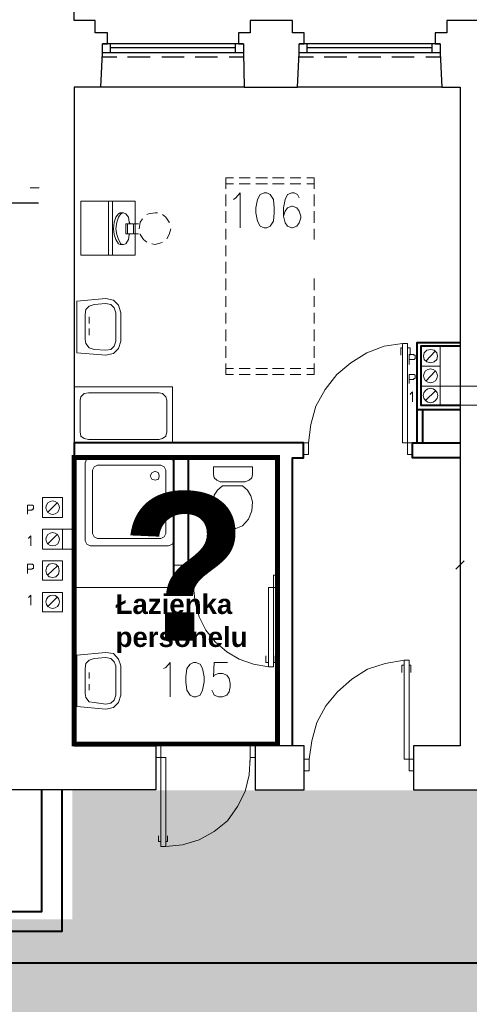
# Model space of a CAD drawing. Header units: millimetres. Extents: x 1 to 17496, y 1 to 30809.
# Tile 68 of 256: x 6279 to 6733, y 13067 to 14063. Entities that reach past the tile are written whole.
import ezdxf

# ---------------------------------------------------------------- set-up
doc = ezdxf.new("R2010")
doc.units = ezdxf.units.MM
doc.linetypes.add('CENTER', pattern=[2, 1.25, -0.25, 0.25, -0.25])
for name, color, linetype, lineweight in [('0_Przyz_do wyjasnienia', 90, 'CENTER', 40), ('0_Przyz_instalacja do central', 1, 'Continuous', 40), ('0_Przyz_Łazienka personelu', 200, 'CENTER', 40), ('N_SSP_ewakuacja', 4, 'CENTER', 40)]:
    doc.layers.add(name, color=color, linetype=linetype, lineweight=lineweight)
doc.layers.add('PDF _Geometria', color=7, linetype='Continuous')
doc.styles.add('arial', font='arialbd.ttf')

msp = doc.modelspace()

# ---------------------------------------------------------------- hatches: boundary and pattern name
at = {"layer": 'N_SSP_ewakuacja', "lineweight": 60, "transparency": 33554457}
h = msp.add_hatch(color=51, dxfattribs=at)
h.dxf.hatch_style = 1
h.paths.add_polyline_path([(5586.25, 13139.64), (5591.56, 13124.34), (5591.56, 12998.17), (9155.53, 12998.17), (9155.53, 12381.48), (9411.6, 12381.48), (9411.6, 13002.44), (13346.47, 13002.44), (13346.47, 12870.14), (13564.12, 12870.14), (13564.12, 13410.01), (13350.74, 13410.01), (13350.74, 13283.68), (6331.77, 13283.68), (6331.77, 13152.98), (6137.05, 13152.98), (6137.05, 13139.64)])

# ---------------------------------------------------------------- linework, layer by layer
at = {"layer": '0_Przyz_instalacja do central'}
msp.add_lwpolyline([(3641.76, 13261.06), (3641.76, 13109.13), (8077.12, 13109.13), (8077.12, 13346.76)], dxfattribs=at)
at = {"layer": '0_Przyz_Łazienka personelu', "ltscale": 500, "const_width": 5}
msp.add_lwpolyline([(6333.54, 13620.09), (6538.99, 13620.09), (6538.99, 13330.42), (6333.59, 13330.42)], close=True, dxfattribs=at)
at = {"layer": 'PDF _Geometria', "lineweight": 25}
for points in [[(6505.49, 13994.81), (6559.4, 13994.81), (6561.08, 14029.34), (6561.08, 14038.6), (6566.14, 14038.6), (6566.14, 14049.55), (6554.34, 14049.55), (6554.34, 14062.18), (6532.45, 14062.18), (6511.39, 14062.18), (6511.39, 14049.55), (6499.6, 14049.55), (6499.6, 14038.6), (6504.65, 14038.6), (6504.65, 14029.34), (6505.49, 13994.81), (6360.63, 13994.81), (6362.32, 14029.34), (6362.32, 14038.6), (6367.37, 14038.6), (6367.37, 14049.55), (6354.74, 14049.55), (6354.74, 14062.18), (6333.68, 14062.18), (6333.68, 14073.97)], [(6753.11, 14062.18), (6731.21, 14062.18), (6710.16, 14062.18), (6710.16, 14049.55), (6698.36, 14049.55), (6698.36, 14038.6), (6703.42, 14038.6), (6703.42, 14029.34), (6705.1, 13994.81), (6559.4, 13994.81)], [(6504.65, 14038.6), (6362.32, 14038.6)], [(6369.9, 14038.6), (6369.9, 14029.34)], [(6496.23, 14034.39), (6369.9, 14034.39)], [(6496.23, 14038.6), (6496.23, 14029.34)], [(6703.42, 14038.6), (6561.08, 14038.6)], [(6568.66, 14038.6), (6568.66, 14029.34)], [(6695, 14034.39), (6568.66, 14034.39)], [(6695, 14038.6), (6695, 14029.34)], [(6376.63, 14025.13), (6361.47, 14025.13)], [(6504.65, 14029.34), (6362.32, 14029.34)], [(6410.32, 14025.13), (6387.58, 14025.13)], [(6444.85, 14025.13), (6422.11, 14025.13)], [(6478.54, 14025.13), (6455.8, 14025.13)], [(6504.65, 14025.13), (6490.33, 14025.13)], [(6703.42, 14029.34), (6561.08, 14029.34)], [(6575.4, 14025.13), (6561.08, 14025.13)], [(6609.09, 14025.13), (6586.35, 14025.13)], [(6643.62, 14025.13), (6620.88, 14025.13)], [(6677.31, 14025.13), (6654.57, 14025.13)], [(6703.42, 14025.13), (6689.1, 14025.13)], [(6360.63, 13994.81), (6333.68, 13994.81), (6333.68, 13328.61), (6416.22, 13328.61), (6416.22, 13283.97), (6268.83, 13283.97), (6268.83, 13806.15), (6240.19, 13806.15), (6240.19, 13877.74), (6297.47, 13877.74)], [(6705.1, 13994.81), (6723.63, 13994.81), (6723.63, 13328.61), (6676.47, 13328.61), (6676.47, 13283.97), (6862.6, 13283.97)]]:
    msp.add_lwpolyline(points, dxfattribs=at)
at = {"layer": 'PDF _Geometria', "lineweight": 18}
for points in [[(6723.63, 13909.74), (6723.63, 13933.32)], [(6333.68, 13929.95), (6333.68, 13912.27)], [(6723.63, 13912.27), (6723.63, 13929.95)], [(6494.55, 13903), (6486.97, 13903), (6486.97, 13892.05)], [(6511.39, 13903), (6500.44, 13903)], [(6529.08, 13903), (6517.29, 13903)], [(6545.92, 13903), (6534.13, 13903)], [(6562.77, 13903), (6551.82, 13903)], [(6576.24, 13892.05), (6576.24, 13903), (6568.66, 13903)], [(6289.04, 13892.9), (6298.31, 13892.9)], [(6494.55, 13897.11), (6486.97, 13897.11)], [(6511.39, 13897.11), (6500.44, 13897.11)], [(6529.08, 13897.11), (6517.29, 13897.11)], [(6545.92, 13897.11), (6534.13, 13897.11)], [(6562.77, 13897.11), (6551.82, 13897.11)], [(6576.24, 13897.11), (6568.66, 13897.11)], [(6486.97, 13886.16), (6486.97, 13874.37)], [(6494.55, 13881.11), (6497.07, 13882.79), (6501.28, 13887.84), (6501.28, 13852.47)], [(6561.08, 13882.79), (6559.4, 13886.16), (6556.03, 13887.84), (6553.5, 13887.84), (6549.29, 13886.16), (6546.76, 13881.11), (6545.08, 13872.68), (6545.08, 13864.26), (6546.76, 13857.52), (6549.29, 13854.15), (6553.5, 13852.47), (6554.34, 13852.47), (6558.56, 13854.15), (6561.08, 13857.52), (6562.77, 13862.58), (6562.77, 13864.26), (6561.08, 13869.31), (6558.56, 13872.68), (6554.34, 13874.37), (6553.5, 13874.37), (6549.29, 13872.68), (6546.76, 13869.31), (6545.08, 13864.26)], [(6576.24, 13874.37), (6576.24, 13886.16)], [(6368.21, 13824.68), (6368.21, 13879.42)], [(6372.42, 13824.68), (6372.42, 13879.42)], [(6383.37, 13867.63), (6380, 13867.63), (6378.32, 13866.79), (6375.79, 13863.42), (6374.11, 13858.36), (6373.27, 13851.63), (6374.11, 13845.73), (6375.79, 13840.68), (6378.32, 13836.47), (6380, 13835.62), (6383.37, 13835.62)], [(6390.11, 13856.68), (6389.27, 13858.36), (6388.43, 13863.42), (6385.9, 13866.79), (6383.37, 13867.63), (6380.85, 13866.79), (6378.32, 13863.42), (6376.63, 13858.36), (6375.79, 13851.63), (6376.63, 13845.73), (6378.32, 13840.68), (6380.85, 13836.47), (6383.37, 13835.62), (6385.9, 13836.47), (6388.43, 13840.68), (6389.27, 13845.73), (6390.11, 13846.57)], [(6406.95, 13865.94), (6408.64, 13866.79), (6415.38, 13867.63), (6417.9, 13867.63)], [(6422.96, 13865.94), (6426.33, 13863.42), (6429.69, 13858.36), (6429.69, 13857.52)], [(6486.97, 13869.31), (6486.97, 13857.52)], [(6576.24, 13857.52), (6576.24, 13869.31)], [(6387.58, 13856.68), (6385.9, 13856.68), (6385.9, 13846.57), (6387.58, 13846.57)], [(6398.53, 13856.68), (6394.32, 13856.68)], [(6399.37, 13852.47), (6399.37, 13851.63), (6400.22, 13858.36), (6402.74, 13861.73)], [(6723.63, 13838.99), (6723.63, 13857.52)], [(6398.53, 13846.57), (6394.32, 13846.57)], [(6406.95, 13838.15), (6403.59, 13840.68), (6400.22, 13845.73), (6400.22, 13846.57)], [(6431.38, 13851.63), (6429.69, 13845.73), (6427.17, 13841.52)], [(6486.97, 13851.63), (6486.97, 13840.68)], [(6576.24, 13840.68), (6576.24, 13851.63)], [(6422.96, 13838.15), (6421.27, 13837.31), (6415.38, 13835.62), (6412.01, 13836.47)], [(6486.97, 13834.78), (6486.97, 13823.83)], [(6486.97, 13817.94), (6486.97, 13806.15)], [(6486.97, 13801.09), (6486.97, 13789.3)], [(6576.24, 13789.3), (6576.24, 13801.09)], [(6486.97, 13783.41), (6486.97, 13772.46)], [(6576.24, 13772.46), (6576.24, 13783.41)], [(6723.63, 13770.77), (6723.63, 13789.3)], [(6486.97, 13766.56), (6486.97, 13755.61)], [(6576.24, 13755.61), (6576.24, 13766.56)], [(6333.68, 13758.14), (6333.68, 13740.45)], [(6348.84, 13762.35), (6348.84, 13755.61)], [(6723.63, 13740.45), (6723.63, 13758.14)], [(6348.84, 13743.82), (6348.84, 13750.56)], [(6486.97, 13749.72), (6486.97, 13737.93)], [(6576.24, 13737.93), (6576.24, 13749.72)], [(6570.35, 13635.18), (6572.87, 13653.7), (6577.93, 13672.23), (6587.19, 13689.08), (6598.98, 13704.24), (6613.3, 13716.03), (6629.3, 13726.14), (6646.99, 13732.87), (6665.52, 13735.4)], [(6486.97, 13732.87), (6486.97, 13721.08)], [(6576.24, 13721.08), (6576.24, 13732.87)], [(6665.52, 13731.19), (6663.83, 13731.19), (6663.83, 13723.61)], [(6670.57, 13731.19), (6673.1, 13731.19), (6673.1, 13723.61)], [(6672.26, 13714.34), (6672.26, 13724.45), (6676.47, 13724.45), (6677.31, 13723.61), (6678.15, 13723.61), (6678.15, 13720.24), (6677.31, 13719.4), (6672.26, 13719.4)], [(6698.36, 13727.82), (6689.1, 13717.71)], [(6486.97, 13715.19), (6486.97, 13704.24), (6494.55, 13704.24)], [(6568.66, 13704.24), (6576.24, 13704.24), (6576.24, 13715.19)], [(6494.55, 13710.13), (6486.97, 13710.13)], [(6511.39, 13710.13), (6500.44, 13710.13)], [(6500.44, 13704.24), (6511.39, 13704.24)], [(6529.08, 13710.13), (6517.29, 13710.13)], [(6517.29, 13704.24), (6529.08, 13704.24)], [(6545.92, 13710.13), (6534.13, 13710.13)], [(6534.13, 13704.24), (6545.92, 13704.24)], [(6562.77, 13710.13), (6551.82, 13710.13)], [(6551.82, 13704.24), (6562.77, 13704.24)], [(6576.24, 13710.13), (6568.66, 13710.13)], [(6672.26, 13694.97), (6672.26, 13704.24), (6677.31, 13704.24), (6678.15, 13703.4), (6678.15, 13700.03), (6677.31, 13700.03), (6676.47, 13699.18), (6672.26, 13699.18)], [(6698.36, 13707.61), (6689.1, 13697.5)], [(6673.1, 13684.02), (6673.94, 13684.87), (6675.62, 13686.55), (6675.62, 13676.44)], [(6698.36, 13687.39), (6689.1, 13678.13)], [(6703.42, 13692.45), (6740.48, 13692.45)], [(6703.42, 13673.08), (6740.48, 13673.08)], [(6333.68, 13628.44), (6333.68, 13635.18)], [(6333.68, 13611.59), (6333.68, 13622.54)], [(6420.43, 13620.02), (6401.9, 13620.02)], [(6333.68, 13593.91), (6333.68, 13605.7)], [(6333.68, 13577.06), (6333.68, 13588.85)], [(6316.84, 13574.54), (6306.73, 13564.43)], [(6286.52, 13562.74), (6286.52, 13572.01), (6291.57, 13572.01), (6292.41, 13571.17), (6292.41, 13567.8), (6291.57, 13567.8), (6290.73, 13566.96), (6286.52, 13566.96)], [(6333.68, 13560.22), (6333.68, 13571.17)], [(6321.89, 13547.58), (6333.68, 13547.58), (6333.68, 13554.32)], [(6287.36, 13538.32), (6288.2, 13539.16), (6289.89, 13540.85), (6289.89, 13530.74)], [(6316.84, 13542.53), (6306.73, 13532.42)], [(6321.89, 13527.37), (6334.52, 13527.37)], [(6333.68, 13520.63), (6333.68, 13502.95)], [(6719.42, 13507.16), (6727.84, 13515.58)], [(6723.63, 13502.95), (6723.63, 13520.63)], [(6286.52, 13502.95), (6286.52, 13512.21), (6291.57, 13512.21), (6292.41, 13511.37), (6292.41, 13508), (6291.57, 13508), (6290.73, 13507.16), (6286.52, 13507.16)], [(6316.84, 13510.53), (6306.73, 13501.26)], [(6433.91, 13511.37), (6449.07, 13511.37), (6433.91, 13511.37)], [(6439.8, 13483.58), (6449.07, 13483.58), (6449.07, 13501.26)], [(6433.91, 13488.63), (6333.68, 13488.63)], [(6454.12, 13488.63), (6455.8, 13473.47), (6460.01, 13459.15), (6466.75, 13445.68), (6476.02, 13433.88), (6487.81, 13423.78), (6500.44, 13416.2), (6514.76, 13411.14), (6529.92, 13408.62)], [(6287.36, 13478.52), (6288.2, 13479.36), (6289.89, 13481.05), (6289.89, 13470.94)], [(6316.84, 13479.36), (6306.73, 13469.26)], [(6529.92, 13412.83), (6527.39, 13412.83), (6527.39, 13419.57)], [(6534.97, 13412.83), (6536.66, 13412.83), (6536.66, 13419.57)], [(6571.19, 13315.13), (6573.72, 13333.66), (6578.77, 13352.19), (6588.03, 13369.03), (6599.82, 13383.35), (6614.14, 13395.98), (6630.14, 13406.09), (6647.83, 13411.99), (6667.2, 13415.36)], [(6423.8, 13406.93), (6426.33, 13407.78), (6430.54, 13412.83), (6430.54, 13378.3)], [(6488.65, 13412.83), (6475.17, 13412.83), (6474.33, 13398.51), (6475.17, 13400.2), (6479.39, 13401.88), (6483.6, 13401.88), (6487.81, 13400.2), (6490.33, 13396.83), (6491.18, 13391.77), (6491.18, 13388.4), (6490.33, 13383.35), (6487.81, 13379.98), (6483.6, 13378.3), (6479.39, 13378.3), (6475.17, 13379.98), (6474.33, 13381.67), (6472.65, 13385.04)], [(6667.2, 13410.3), (6664.68, 13410.3), (6664.68, 13402.72)], [(6672.26, 13410.3), (6673.94, 13410.3), (6673.94, 13402.72)], [(6348.84, 13402.72), (6348.84, 13396.83)], [(6723.63, 13383.35), (6723.63, 13401.04)], [(6348.84, 13385.04), (6348.84, 13390.93)], [(6333.68, 13354.71), (6333.68, 13336.19)], [(6539.18, 13336.19), (6539.18, 13354.71)], [(6401.9, 13328.61), (6420.43, 13328.61)], [(6511.39, 13316.81), (6510.55, 13299.13), (6506.34, 13282.28), (6498.76, 13267.12), (6488.65, 13252.81), (6475.17, 13241.86), (6460.01, 13233.43), (6443.17, 13228.38), (6426.33, 13226.7)], [(6421.27, 13308.39), (6421.27, 13309.23)], [(6511.39, 13312.6), (6511.39, 13313.45)], [(6426.33, 13295.76), (6426.33, 13296.6)], [(6516.44, 13285.65), (6516.44, 13286.49)], [(6421.27, 13231.75), (6418.75, 13231.75), (6418.75, 13237.65)], [(6426.33, 13231.75), (6428.01, 13231.75), (6428.01, 13237.65)], [(6321.05, 13162.69), (6321.05, 13145)]]:
    msp.add_lwpolyline(points, dxfattribs=at)
for points in [[(6525.71, 13887.84), (6521.5, 13886.16), (6518.97, 13881.11), (6517.29, 13872.68), (6517.29, 13867.63), (6518.97, 13859.21), (6521.5, 13854.15), (6525.71, 13852.47), (6528.23, 13852.47), (6531.6, 13854.15), (6534.97, 13859.21), (6535.82, 13867.63), (6535.82, 13872.68), (6534.97, 13881.11), (6531.6, 13886.16), (6528.23, 13887.84)], [(6395.16, 13824.68), (6395.16, 13879.42), (6340.42, 13879.42), (6340.42, 13824.68)], [(6393.48, 13846.57), (6393.48, 13856.68), (6387.58, 13856.68), (6387.58, 13846.57)], [(6336.21, 13726.14), (6365.69, 13723.61), (6373.27, 13725.29), (6378.32, 13730.35), (6380.85, 13737.93), (6380.85, 13766.56), (6378.32, 13774.14), (6373.27, 13779.2), (6365.69, 13780.88), (6336.21, 13778.35)], [(6344.63, 13739.61), (6344.63, 13764.88), (6345.47, 13769.93), (6348.84, 13773.3), (6353.89, 13774.98), (6365.69, 13775.83), (6370.74, 13774.98), (6374.11, 13771.62), (6375.79, 13766.56), (6375.79, 13737.93), (6374.11, 13732.87), (6370.74, 13729.5), (6365.69, 13728.66), (6353.89, 13729.5), (6348.84, 13731.19), (6345.47, 13735.4)], [(6665.52, 13735.4), (6665.52, 13635.18), (6675.62, 13635.18), (6675.62, 13623.38), (6670.57, 13623.38), (6670.57, 13735.4)], [(6703.42, 13712.66), (6703.42, 13732.87), (6684.05, 13732.87), (6684.05, 13712.66)], [(6694.15, 13716.03), (6689.94, 13716.87), (6687.42, 13719.4), (6686.57, 13722.77), (6687.42, 13726.14), (6689.94, 13728.66), (6694.15, 13729.5), (6697.52, 13728.66), (6700.05, 13726.14), (6700.89, 13722.77), (6700.05, 13719.4), (6697.52, 13716.87)], [(6703.42, 13692.45), (6703.42, 13712.66), (6684.05, 13712.66), (6684.05, 13692.45)], [(6433.06, 13635.18), (6433.06, 13691.6), (6333.68, 13691.6), (6333.68, 13635.18)], [(6419.59, 13685.71), (6348, 13685.71), (6343.79, 13684.87), (6340.42, 13681.5), (6339.58, 13678.13), (6339.58, 13646.12), (6340.42, 13641.91), (6343.79, 13639.39), (6348, 13638.54), (6419.59, 13638.54), (6422.96, 13639.39), (6426.33, 13641.91), (6427.17, 13646.12), (6427.17, 13678.13), (6426.33, 13681.5), (6422.96, 13684.87)], [(6703.42, 13673.08), (6703.42, 13692.45), (6684.05, 13692.45), (6684.05, 13673.08)], [(6570.35, 13623.38), (6570.35, 13635.18), (6565.29, 13635.18), (6565.29, 13623.38)], [(6433.91, 13535.79), (6433.91, 13614.96), (6433.06, 13619.17), (6428.85, 13620.02), (6349.68, 13620.02), (6346.31, 13619.17), (6344.63, 13614.96), (6344.63, 13535.79), (6346.31, 13532.42), (6349.68, 13530.74), (6428.85, 13530.74), (6433.06, 13532.42)], [(6426.33, 13543.37), (6426.33, 13607.38), (6424.64, 13610.75), (6421.27, 13612.44), (6357.26, 13612.44), (6353.89, 13610.75), (6352.21, 13607.38), (6352.21, 13543.37), (6353.89, 13540), (6357.26, 13538.32), (6421.27, 13538.32), (6424.64, 13540)], [(6410.32, 13601.49), (6412.01, 13598.12), (6415.38, 13597.28), (6418.75, 13598.12), (6419.59, 13601.49), (6418.75, 13604.86), (6415.38, 13606.54), (6412.01, 13604.86)], [(6474.33, 13603.17), (6474.33, 13610.75), (6513.92, 13610.75), (6513.92, 13603.17), (6513.07, 13599.8), (6510.55, 13597.28), (6506.34, 13595.59), (6481.07, 13595.59), (6477.7, 13597.28), (6475.17, 13599.8)], [(6483.6, 13591.38), (6503.81, 13591.38), (6508.86, 13587.17), (6512.23, 13581.27), (6513.92, 13575.38), (6513.07, 13566.11), (6509.71, 13557.69), (6503.81, 13550.95), (6497.07, 13548.43), (6490.33, 13548.43), (6483.6, 13550.95), (6477.7, 13557.69), (6474.33, 13566.11), (6474.33, 13575.38), (6475.17, 13582.12), (6478.54, 13587.17)], [(6321.89, 13559.38), (6321.89, 13579.59), (6301.68, 13579.59), (6301.68, 13559.38)], [(6321.89, 13527.37), (6321.89, 13547.58), (6301.68, 13547.58), (6301.68, 13527.37)], [(6321.89, 13496.21), (6321.89, 13515.58), (6301.68, 13515.58), (6301.68, 13496.21)], [(6433.91, 13520.63), (6433.91, 13502.95)], [(6449.07, 13502.95), (6449.07, 13520.63)], [(6539.18, 13520.63), (6539.18, 13502.95)], [(6554.34, 13502.95), (6554.34, 13520.63)], [(6305.05, 13505.47), (6305.89, 13502.1), (6308.41, 13499.58), (6311.78, 13498.74), (6315.15, 13499.58), (6317.68, 13502.1), (6318.52, 13505.47), (6317.68, 13509.68), (6315.15, 13512.21), (6311.78, 13513.05), (6308.41, 13512.21), (6305.89, 13509.68)], [(6454.12, 13488.63), (6454.12, 13501.26), (6449.07, 13501.26), (6449.07, 13488.63)], [(6529.92, 13408.62), (6529.92, 13488.63), (6539.18, 13488.63), (6539.18, 13501.26), (6534.97, 13501.26), (6534.97, 13408.62)], [(6401.9, 13488.63), (6420.43, 13488.63)], [(6321.89, 13464.2), (6321.89, 13483.58), (6301.68, 13483.58), (6301.68, 13464.2)], [(6336.21, 13420.41), (6365.69, 13422.94), (6373.27, 13422.09), (6378.32, 13416.2), (6380.85, 13409.46), (6380.85, 13379.98), (6378.32, 13372.4), (6373.27, 13367.35), (6365.69, 13365.66), (6336.21, 13368.19)], [(6344.63, 13406.93), (6344.63, 13381.67), (6345.47, 13377.46), (6348.84, 13373.24), (6353.89, 13372.4), (6365.69, 13370.72), (6370.74, 13371.56), (6374.11, 13374.93), (6375.79, 13379.98), (6375.79, 13409.46), (6374.11, 13413.67), (6370.74, 13417.04), (6365.69, 13417.88), (6353.89, 13417.04), (6348.84, 13415.36), (6345.47, 13411.99)], [(6667.2, 13415.36), (6667.2, 13315.13), (6676.47, 13315.13), (6676.47, 13303.34), (6672.26, 13303.34), (6672.26, 13415.36)], [(6454.12, 13412.83), (6450.75, 13411.14), (6447.38, 13406.93), (6446.54, 13398.51), (6446.54, 13393.46), (6447.38, 13385.04), (6450.75, 13379.98), (6454.12, 13378.3), (6456.65, 13378.3), (6460.86, 13379.98), (6463.38, 13385.04), (6465.07, 13393.46), (6465.07, 13398.51), (6463.38, 13406.93), (6460.86, 13411.14), (6456.65, 13412.83)], [(6426.33, 13226.7), (6426.33, 13316.81), (6416.22, 13316.81), (6416.22, 13328.61), (6421.27, 13328.61), (6421.27, 13226.7)], [(6516.44, 13316.81), (6516.44, 13328.61), (6511.39, 13328.61), (6511.39, 13316.81)], [(6571.19, 13303.34), (6571.19, 13315.13), (6566.14, 13315.13), (6566.14, 13303.34)]]:
    msp.add_lwpolyline(points, close=True, dxfattribs=at)
at = {"layer": 'PDF _Geometria', "lineweight": 40}
for points in [[(6723.63, 13736.24), (6679.84, 13736.24), (6679.84, 13668.86), (6723.63, 13668.86)], [(6723.63, 13732.87), (6684.05, 13732.87), (6684.05, 13673.08), (6723.63, 13673.08)], [(6679.84, 13668.86), (6679.84, 13635.18)], [(6685.73, 13668.86), (6685.73, 13635.18)], [(6554.34, 13328.61), (6554.34, 13620.02), (6565.29, 13620.02), (6565.29, 13635.18), (6333.68, 13635.18), (6333.68, 13620.02), (6433.91, 13620.02), (6433.91, 13488.63), (6449.07, 13488.63), (6449.07, 13620.02), (6539.18, 13620.02), (6539.18, 13328.61)], [(6723.63, 13620.02), (6675.62, 13620.02), (6675.62, 13635.18), (6723.63, 13635.18)], [(6321.05, 13283.97), (6321.05, 13140.79), (6268.83, 13140.79), (6268.83, 13161), (6300.83, 13161), (6300.83, 13283.97)]]:
    msp.add_lwpolyline(points, dxfattribs=at)
at = {"layer": 'PDF _Geometria', "lineweight": 25}
msp.add_lwpolyline([(6566.14, 13283.97), (6566.14, 13328.61), (6516.44, 13328.61), (6516.44, 13283.97)], close=True, dxfattribs=at)
at = {"layer": 'PDF _Geometria', "lineweight": 18}
for centre, radius in [((6693.73, 13702.83), 7.03), ((6693.73, 13682.89), 7.3), ((6311.82, 13569.48), 6.77), ((6311.82, 13537.48), 6.77), ((6311.82, 13474.31), 6.77)]:
    msp.add_circle(centre, radius, dxfattribs=at)

# ---------------------------------------------------------------- texts
at = {"layer": '0_Przyz_do wyjasnienia', "insert": (6380.71, 13584.86), "char_height": 150, "width": 49.8634, "attachment_point": 1, "style": 'arial'}
msp.add_mtext('?', dxfattribs=at)
at = {"layer": '0_Przyz_Łazienka personelu', "insert": (6375.39, 13481.9), "char_height": 20, "width": 295.8091, "attachment_point": 1, "style": 'arial'}
msp.add_mtext('Łazienka \\Ppersonelu', dxfattribs=at)

doc.saveas('drawing.dxf')
